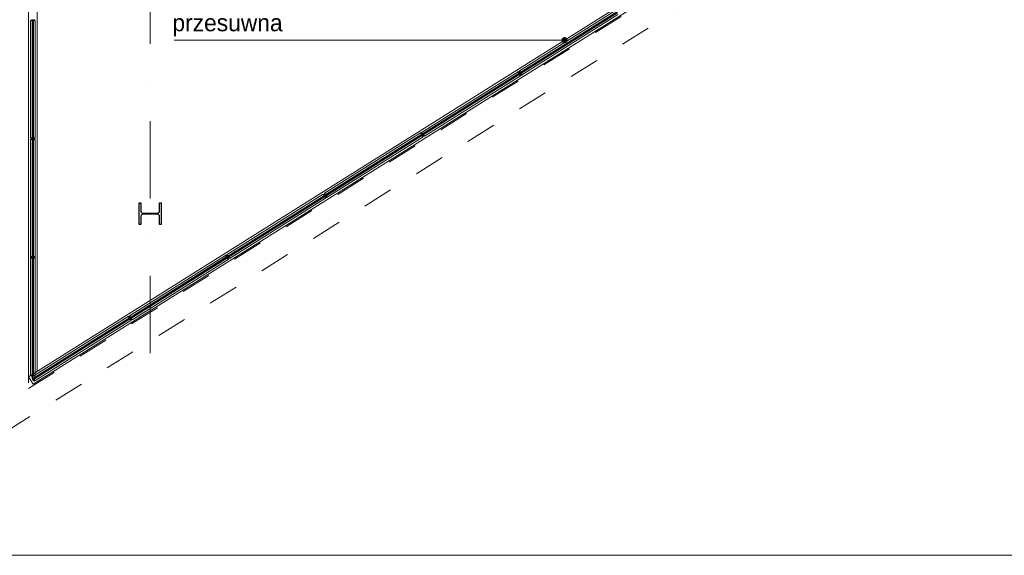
# Model space of a CAD drawing. Header units: metres. Extents: x 10441 to 19716, y -6570 to 1447.
# Tile 3 of 57: x 15769 to 16577, y -6570 to -6130. Entities that reach past the tile are written whole.
import ezdxf
from ezdxf.enums import TextEntityAlignment as Align

# ---------------------------------------------------------------- set-up
doc = ezdxf.new("R2010")
doc.units = ezdxf.units.M
doc.header["$MEASUREMENT"] = 0
for name, pattern in [('8', [0.5, 0.25, -0.25]), ('CONTINOUS', [0]), ('DASHDOT', [25.4, 12.7, -6.35, 0, -6.35])]:
    doc.linetypes.add(name, pattern=pattern)
doc.layers.get('0').update_dxf_attribs({"color": 8})
for name, color, linetype, lineweight in [('#elektryczne', 8, 'Continuous', 20), ('_K_stal', 8, 'Continuous', 25), ('A_B.CIENKIE', 8, 'Continuous', 9), ('A_OPISY', 8, 'Continuous', 18), ('A_OSIE', 8, 'Continuous', 13), ('A_OZACZENIE DRZWI', 8, 'Continuous', 13), ('A_OZNACZENIA OKIEN', 8, 'Continuous', 13), ('A_STOLARKA', 8, 'Continuous', 5)]:
    doc.layers.add(name, color=color, linetype=linetype, lineweight=lineweight)
doc.styles.add('m1_romans', font='romans.shx', dxfattribs={"width": 0.8})
doc.styles.add('opisy okien', font='txt', dxfattribs={"height": 15})

# ---------------------------------------------------------------- blocks, each defined once
blk = doc.blocks.new('_Dot')
at = {"color": 0, "linetype": 'ByBlock', "lineweight": -2}
blk.add_line((-0.5, 0), (-1, 0), dxfattribs=at)
at = {"color": 0, "linetype": 'ByBlock', "const_width": 0.5}
blk.add_lwpolyline([(-0.25, 0, 1), (0.25, 0, 1)], format="xyb", close=True, dxfattribs=at)
blk = doc.blocks.new('podkład')
at = {"layer": '_K_stal', "color": 8}
blk.add_lwpolyline([(11701.09, -4035.7), (11702.49, -4035.7), (11702.49, -4053.7), (11701.09, -4053.7), (11701.09, -4046.62, 0.414214), (11699.59, -4045.12), (11687.39, -4045.12, 0.414214), (11685.89, -4046.62), (11685.89, -4053.7), (11684.49, -4053.7), (11684.49, -4035.7), (11685.89, -4035.7), (11685.89, -4042.77, 0.414214), (11687.39, -4044.27), (11699.59, -4044.27, 0.414214), (11701.09, -4042.77)], format="xyb", close=True, dxfattribs=at)
at = {"layer": 'A_B.CIENKIE', "color": 8, "linetype": '8', "ltscale": 100}
for p, q in [((11593.49, -2008.7), (11593.49, -4188.5)), ((11593.49, -4188.5), (12953.49, -3333.65)), ((11573.49, -4224.7), (12973.49, -3344.7))]:
    blk.add_line(p, q, dxfattribs=at)
at = {"layer": 'A_OPISY', "color": 8, "linetype": 'CONTINOUS', "ltscale": 0.1}
blk.add_lwpolyline([(12028.85, -3902.02), (11905.04, -3902.02), (11713.06, -3902.02)], dxfattribs=at)
at = {"layer": 'A_OSIE', "color": 8, "linetype": 'DASHDOT', "ltscale": 5}
blk.add_line((11693.49, -4159.34), (11693.49, -2044.7), dxfattribs=at)
at = {"layer": 'A_STOLARKA', "color": 8}
for p, q in [((11593.49, -4178.81), (11593.49, -2419.46)), ((11600.69, -4174.29), (11600.69, -2419.46)), ((11593.51, -4178.81), (12235.67, -3775.16)), ((11597.34, -4184.9), (12239.51, -3781.26)), ((12075.64, -3877.69), (11996.78, -3927.26)), ((11997.26, -3928.68), (12076.72, -3878.74)), ((12077.07, -3879.11), (11997.44, -3929.16)), ((12077.25, -3879.59), (11997.79, -3929.53)), ((11998.87, -3930.59), (12077.73, -3881.01)), ((11595.09, -3885.77), (11596.29, -3885.47)), ((11595.09, -3885.92), (11599.09, -3885.92)), ((11595.13, -3982.22), (11595.13, -3885.92)), ((11595.85, -3885.39), (11595.85, -3885.58)), ((11596.3, -3885.46), (11595.85, -3885.46)), ((11595.89, -3885.34), (11596.34, -3885.26)), ((11596.29, -3885.47), (11597.89, -3885.47)), ((11596.3, -3885.46), (11596.34, -3885.46)), ((11596.34, -3885.47), (11596.34, -3885.27)), ((11596.39, -3885.22), (11597.79, -3885.22)), ((11596.69, -3885.47), (11596.59, -3885.57)), ((11596.59, -3885.57), (11596.59, -3982.57)), ((11597.49, -3885.47), (11596.69, -3885.47)), ((11597.09, -3885.47), (11597.09, -3982.67)), ((11597.59, -3885.57), (11597.49, -3885.47)), ((11597.59, -3982.57), (11597.59, -3885.57)), ((11597.84, -3885.26), (11598.3, -3885.34)), ((11597.84, -3885.47), (11597.84, -3885.27)), ((11597.84, -3885.46), (11597.9, -3885.46)), ((11597.89, -3885.47), (11599.09, -3885.77)), ((11598.35, -3885.46), (11597.9, -3885.46)), ((11598.35, -3885.58), (11598.35, -3885.39)), ((11599.06, -3885.92), (11599.06, -3982.22)), ((11995.59, -3928), (11916.73, -3977.58)), ((11917.21, -3979), (11996.67, -3929.06)), ((11997.02, -3929.43), (11917.39, -3979.48)), ((11997.2, -3929.9), (11917.74, -3979.85)), ((11997.7, -3931.36), (11995.57, -3927.97)), ((11996.59, -3928.75), (11995.7, -3927.89)), ((11996.26, -3928.42), (11996.41, -3928.33)), ((11996.35, -3928.36), (11996.59, -3928.75)), ((11996.79, -3928.68), (11996.48, -3928.33)), ((11996.62, -3928.79), (11996.59, -3928.75)), ((11997.44, -3930.1), (11996.59, -3928.75)), ((11996.62, -3928.79), (11996.79, -3928.68)), ((11997.01, -3928.48), (11996.63, -3927.31)), ((11996.67, -3929.06), (11996.8, -3929.09)), ((11996.87, -3928.64), (11996.69, -3928.2)), ((11996.87, -3928.04), (11996.71, -3928.14)), ((11998.89, -3930.62), (11996.76, -3927.23)), ((11996.77, -3928.1), (11997.01, -3928.48)), ((11996.8, -3929.09), (11997.23, -3929.77)), ((11997.6, -3929.89), (11996.85, -3928.7)), ((11997.6, -3929.89), (11996.86, -3928.7)), ((11997.04, -3928.53), (11996.87, -3928.63)), ((11997.04, -3928.53), (11997.01, -3928.48)), ((11997.87, -3929.84), (11997.01, -3928.48)), ((11997.23, -3929.77), (11997.2, -3929.9)), ((11997.23, -3928.82), (11997.26, -3928.68)), ((11997.65, -3929.5), (11997.23, -3928.82)), ((11997.41, -3930.06), (11997.58, -3929.95)), ((11997.44, -3930.1), (11997.42, -3930.06)), ((11997.44, -3930.1), (11997.68, -3930.48)), ((11997.83, -3931.28), (11997.44, -3930.1)), ((11997.76, -3930.38), (11997.59, -3929.95)), ((11997.74, -3930.44), (11997.59, -3930.54)), ((11997.79, -3929.53), (11997.65, -3929.5)), ((11997.84, -3929.8), (11997.67, -3929.9)), ((11997.98, -3930.25), (11997.67, -3929.9)), ((11997.86, -3929.84), (11997.84, -3929.8)), ((11997.86, -3929.84), (11998.1, -3930.22)), ((11998.76, -3930.7), (11997.87, -3929.84)), ((11998.04, -3930.26), (11998.2, -3930.16)), ((11918.82, -3980.9), (11997.68, -3931.33)), ((11915.54, -3978.32), (11836.67, -4027.89)), ((11837.16, -4029.32), (11916.62, -3979.37)), ((11917.65, -3981.68), (11915.52, -3978.29)), ((11916.54, -3979.07), (11915.65, -3978.21)), ((11916.21, -3978.74), (11916.36, -3978.64)), ((11916.3, -3978.68), (11916.54, -3979.06)), ((11916.74, -3979), (11916.43, -3978.65)), ((11916.57, -3979.11), (11916.54, -3979.06)), ((11917.39, -3980.42), (11916.54, -3979.07)), ((11916.57, -3979.11), (11916.74, -3979)), ((11916.96, -3978.8), (11916.58, -3977.63)), ((11916.62, -3979.37), (11916.75, -3979.4)), ((11916.82, -3978.95), (11916.64, -3978.52)), ((11916.82, -3978.36), (11916.66, -3978.46)), ((11918.83, -3980.93), (11916.71, -3977.55)), ((11916.72, -3978.42), (11916.96, -3978.8)), ((11917.55, -3980.2), (11916.8, -3979.02)), ((11917.55, -3980.2), (11916.81, -3979.02)), ((11916.99, -3978.84), (11916.82, -3978.95)), ((11916.99, -3978.84), (11916.96, -3978.8)), ((11917.82, -3980.16), (11916.96, -3978.8)), ((11917.18, -3979.14), (11917.21, -3979)), ((11917.6, -3979.82), (11917.18, -3979.14)), ((11595.09, -3982.22), (11599.09, -3982.22)), ((11595.09, -3982.37), (11596.29, -3982.67)), ((11595.09, -3983.47), (11596.29, -3983.17)), ((11595.09, -3983.62), (11599.09, -3983.62)), ((11595.13, -4079.92), (11595.13, -3983.62)), ((11595.84, -3983.09), (11595.84, -3983.28)), ((11596.29, -3983.16), (11595.84, -3983.16)), ((11595.85, -3982.74), (11595.85, -3982.56)), ((11596.3, -3982.67), (11595.85, -3982.67)), ((11595.89, -3982.79), (11596.34, -3982.87)), ((11595.89, -3983.04), (11596.34, -3982.96)), ((11596.29, -3982.67), (11597.89, -3982.67)), ((11596.29, -3983.16), (11596.34, -3983.16)), ((11596.29, -3983.17), (11597.89, -3983.17)), ((11596.3, -3982.67), (11596.34, -3982.67)), ((11596.34, -3982.67), (11596.34, -3982.87)), ((11596.34, -3983.17), (11596.34, -3982.97)), ((11596.39, -3982.92), (11597.79, -3982.92)), ((11596.39, -3982.92), (11597.79, -3982.92)), ((11596.59, -3982.57), (11596.69, -3982.67)), ((11596.69, -3983.17), (11596.59, -3983.27)), ((11596.59, -3983.27), (11596.59, -4080.27)), ((11596.69, -3982.67), (11597.49, -3982.67)), ((11597.49, -3983.17), (11596.69, -3983.17)), ((11597.09, -3983.17), (11597.09, -4080.37)), ((11597.49, -3982.67), (11597.59, -3982.57)), ((11597.59, -3983.27), (11597.49, -3983.17)), ((11597.59, -4080.27), (11597.59, -3983.27)), ((11597.84, -3982.67), (11597.9, -3982.67)), ((11597.84, -3982.67), (11597.84, -3982.87)), ((11597.84, -3982.87), (11598.3, -3982.79)), ((11597.84, -3982.96), (11598.3, -3983.04)), ((11597.84, -3983.17), (11597.84, -3982.97)), ((11597.84, -3983.16), (11597.89, -3983.16)), ((11597.89, -3982.67), (11599.09, -3982.37)), ((11598.34, -3983.16), (11597.89, -3983.16)), ((11597.89, -3983.17), (11599.09, -3983.47)), ((11598.35, -3982.67), (11597.9, -3982.67)), ((11598.34, -3983.28), (11598.34, -3983.09)), ((11598.35, -3982.56), (11598.35, -3982.74)), ((11599.06, -3983.62), (11599.06, -4079.92)), ((11916.97, -3979.74), (11837.34, -4029.8)), ((11917.15, -3980.22), (11837.69, -4030.16)), ((11838.77, -4031.22), (11917.63, -3981.65)), ((11916.75, -3979.4), (11917.18, -3980.08)), ((11917.18, -3980.08), (11917.15, -3980.22)), ((11917.36, -3980.38), (11917.53, -3980.27)), ((11917.39, -3980.42), (11917.37, -3980.38)), ((11917.39, -3980.42), (11917.63, -3980.8)), ((11917.78, -3981.6), (11917.39, -3980.42)), ((11917.71, -3980.7), (11917.54, -3980.27)), ((11917.69, -3980.76), (11917.54, -3980.86)), ((11917.74, -3979.85), (11917.6, -3979.82)), ((11917.93, -3980.56), (11917.61, -3980.22)), ((11917.79, -3980.11), (11917.62, -3980.22)), ((11917.81, -3980.15), (11917.79, -3980.11)), ((11917.81, -3980.15), (11918.05, -3980.53)), ((11918.71, -3981.01), (11917.82, -3980.16)), ((11917.99, -3980.57), (11918.15, -3980.47)), ((11838.78, -4031.25), (11836.66, -4027.86)), ((11835.49, -4028.64), (11756.62, -4078.21)), ((11757.11, -4079.63), (11836.56, -4029.69)), ((11836.92, -4030.06), (11757.29, -4080.11)), ((11837.1, -4030.54), (11757.64, -4080.48)), ((11758.72, -4081.54), (11837.58, -4031.96)), ((11837.6, -4031.99), (11835.47, -4028.61)), ((11836.49, -4029.38), (11835.6, -4028.53)), ((11836.16, -4029.06), (11836.31, -4028.96)), ((11836.25, -4029), (11836.49, -4029.38)), ((11836.69, -4029.32), (11836.38, -4028.97)), ((11836.52, -4029.42), (11836.49, -4029.38)), ((11837.34, -4030.74), (11836.49, -4029.38)), ((11836.52, -4029.42), (11836.69, -4029.32)), ((11836.91, -4029.12), (11836.53, -4027.94)), ((11836.56, -4029.69), (11836.7, -4029.72)), ((11836.77, -4029.27), (11836.59, -4028.83)), ((11836.77, -4028.67), (11836.61, -4028.77)), ((11836.67, -4028.73), (11836.91, -4029.12)), ((11836.7, -4029.72), (11837.13, -4030.4)), ((11837.5, -4030.52), (11836.75, -4029.33)), ((11837.5, -4030.52), (11836.75, -4029.33)), ((11836.94, -4029.16), (11836.77, -4029.27)), ((11836.94, -4029.16), (11836.91, -4029.12)), ((11837.77, -4030.47), (11836.91, -4029.12)), ((11837.13, -4030.4), (11837.1, -4030.54)), ((11837.13, -4029.46), (11837.16, -4029.32)), ((11837.55, -4030.13), (11837.13, -4029.46)), ((11837.31, -4030.69), (11837.48, -4030.59)), ((11837.34, -4030.73), (11837.32, -4030.69)), ((11837.34, -4030.73), (11837.58, -4031.11)), ((11837.73, -4031.91), (11837.34, -4030.74)), ((11837.66, -4031.01), (11837.49, -4030.59)), ((11837.64, -4031.08), (11837.49, -4031.17)), ((11837.69, -4030.16), (11837.55, -4030.13)), ((11837.88, -4030.88), (11837.56, -4030.54)), ((11837.74, -4030.43), (11837.57, -4030.54)), ((11837.76, -4030.47), (11837.74, -4030.43)), ((11837.76, -4030.47), (11838, -4030.85)), ((11838.66, -4031.33), (11837.77, -4030.47)), ((11837.94, -4030.89), (11838.1, -4030.79)), ((11595.13, -4177.62), (11595.13, -4076.31)), ((11599.06, -4076.31), (11599.06, -4177.62)), ((11595.09, -4079.92), (11599.09, -4079.92)), ((11595.09, -4080.07), (11596.29, -4080.37)), ((11595.09, -4081.17), (11596.29, -4080.87)), ((11595.09, -4081.32), (11599.09, -4081.32)), ((11595.84, -4080.44), (11595.84, -4080.26)), ((11596.29, -4080.37), (11595.84, -4080.37)), ((11595.84, -4080.79), (11595.84, -4080.98)), ((11596.29, -4080.86), (11595.84, -4080.86)), ((11595.89, -4080.49), (11596.34, -4080.57)), ((11595.89, -4080.74), (11596.34, -4080.66)), ((11596.29, -4080.37), (11596.34, -4080.37)), ((11596.29, -4080.37), (11597.89, -4080.37)), ((11596.29, -4080.86), (11596.34, -4080.86)), ((11596.29, -4080.87), (11597.89, -4080.87)), ((11596.34, -4080.37), (11596.34, -4080.57)), ((11596.34, -4080.87), (11596.34, -4080.67)), ((11596.39, -4080.62), (11597.79, -4080.62)), ((11596.39, -4080.62), (11597.79, -4080.62)), ((11596.59, -4080.27), (11596.69, -4080.37)), ((11596.69, -4080.87), (11596.59, -4080.97)), ((11596.59, -4080.97), (11596.59, -4177.97)), ((11596.69, -4080.37), (11597.49, -4080.37)), ((11597.49, -4080.87), (11596.69, -4080.87)), ((11597.09, -4080.87), (11597.09, -4178.07)), ((11597.49, -4080.37), (11597.59, -4080.27)), ((11597.59, -4080.97), (11597.49, -4080.87)), ((11597.59, -4177.97), (11597.59, -4080.97)), ((11597.84, -4080.37), (11597.89, -4080.37)), ((11597.84, -4080.37), (11597.84, -4080.57)), ((11597.84, -4080.57), (11598.3, -4080.49)), ((11597.84, -4080.66), (11598.3, -4080.74)), ((11597.84, -4080.87), (11597.84, -4080.67)), ((11597.84, -4080.86), (11597.89, -4080.86)), ((11597.89, -4080.37), (11599.09, -4080.07)), ((11598.34, -4080.37), (11597.89, -4080.37)), ((11598.34, -4080.86), (11597.89, -4080.86)), ((11597.89, -4080.87), (11599.09, -4081.17)), ((11598.34, -4080.26), (11598.34, -4080.44)), ((11598.34, -4080.98), (11598.34, -4080.79)), ((11755.44, -4078.95), (11676.57, -4128.53)), ((11677.06, -4129.95), (11756.51, -4080.01)), ((11756.87, -4080.38), (11677.24, -4130.43)), ((11757.05, -4080.85), (11677.59, -4130.8)), ((11678.67, -4131.85), (11757.53, -4082.28)), ((11757.55, -4082.31), (11755.42, -4078.92)), ((11756.44, -4079.7), (11755.55, -4078.84)), ((11756.11, -4079.37), (11756.26, -4079.28)), ((11756.2, -4079.31), (11756.44, -4079.69)), ((11756.64, -4079.63), (11756.33, -4079.28)), ((11756.47, -4079.74), (11756.44, -4079.69)), ((11757.29, -4081.05), (11756.44, -4079.7)), ((11756.47, -4079.74), (11756.64, -4079.63)), ((11756.86, -4079.43), (11756.48, -4078.26)), ((11756.51, -4080.01), (11756.65, -4080.04)), ((11756.72, -4079.59), (11756.54, -4079.15)), ((11756.71, -4078.99), (11756.56, -4079.09)), ((11758.73, -4081.56), (11756.61, -4078.18)), ((11756.62, -4079.05), (11756.86, -4079.43)), ((11756.65, -4080.04), (11757.08, -4080.72)), ((11757.45, -4080.84), (11756.7, -4079.65)), ((11757.45, -4080.84), (11756.7, -4079.65)), ((11756.89, -4079.48), (11756.72, -4079.58)), ((11756.89, -4079.48), (11756.86, -4079.43)), ((11757.71, -4080.79), (11756.86, -4079.43)), ((11757.08, -4080.72), (11757.05, -4080.85)), ((11757.08, -4079.77), (11757.11, -4079.63)), ((11757.5, -4080.45), (11757.08, -4079.77)), ((11757.26, -4081.01), (11757.43, -4080.9)), ((11757.29, -4081.05), (11757.27, -4081.01)), ((11757.29, -4081.05), (11757.53, -4081.43)), ((11757.68, -4082.23), (11757.29, -4081.05)), ((11757.61, -4081.33), (11757.44, -4080.9)), ((11757.59, -4081.39), (11757.44, -4081.49)), ((11757.64, -4080.48), (11757.5, -4080.45)), ((11757.83, -4081.2), (11757.51, -4080.85)), ((11757.69, -4080.75), (11757.52, -4080.85)), ((11757.71, -4080.79), (11757.69, -4080.75)), ((11757.71, -4080.79), (11757.95, -4081.17)), ((11758.61, -4081.64), (11757.71, -4080.79)), ((11757.89, -4081.21), (11758.05, -4081.11)), ((11675.39, -4129.27), (11596.52, -4178.84)), ((11597.01, -4180.27), (11676.46, -4130.32)), ((11676.82, -4130.69), (11597.19, -4180.75)), ((11677, -4131.17), (11597.54, -4181.11)), ((11598.62, -4182.17), (11677.48, -4132.6)), ((11677.5, -4132.63), (11675.37, -4129.24)), ((11676.39, -4130.02), (11675.5, -4129.16)), ((11676.06, -4129.69), (11676.21, -4129.59)), ((11676.15, -4129.63), (11676.39, -4130.01)), ((11676.59, -4129.95), (11676.28, -4129.6)), ((11676.42, -4130.06), (11676.39, -4130.01)), ((11677.24, -4131.37), (11676.39, -4130.02)), ((11676.42, -4130.06), (11676.59, -4129.95)), ((11676.81, -4129.75), (11676.43, -4128.57)), ((11676.46, -4130.32), (11676.6, -4130.35)), ((11676.67, -4129.9), (11676.49, -4129.47)), ((11676.66, -4129.31), (11676.51, -4129.41)), ((11678.68, -4131.88), (11676.56, -4128.49)), ((11676.57, -4129.37), (11676.81, -4129.75)), ((11676.6, -4130.35), (11677.03, -4131.03)), ((11677.4, -4131.15), (11676.65, -4129.97)), ((11677.4, -4131.15), (11676.65, -4129.97)), ((11676.84, -4129.79), (11676.67, -4129.9)), ((11676.84, -4129.79), (11676.81, -4129.75)), ((11677.66, -4131.1), (11676.81, -4129.75)), ((11677.03, -4131.03), (11677, -4131.17)), ((11677.03, -4130.09), (11677.06, -4129.95)), ((11677.45, -4130.77), (11677.03, -4130.09)), ((11677.21, -4131.33), (11677.38, -4131.22)), ((11677.24, -4131.37), (11677.22, -4131.33)), ((11677.24, -4131.37), (11677.48, -4131.75)), ((11677.63, -4132.55), (11677.24, -4131.37)), ((11677.56, -4131.65), (11677.39, -4131.22)), ((11677.54, -4131.71), (11677.39, -4131.81)), ((11677.59, -4130.8), (11677.45, -4130.77)), ((11677.77, -4131.51), (11677.46, -4131.17)), ((11677.64, -4131.06), (11677.47, -4131.17)), ((11677.66, -4131.1), (11677.64, -4131.06)), ((11677.66, -4131.1), (11677.9, -4131.48)), ((11678.56, -4131.96), (11677.66, -4131.1)), ((11677.84, -4131.52), (11677.99, -4131.42)), ((11600.69, -4174.29), (11593.49, -4178.81)), ((11593.51, -4178.81), (11597.34, -4184.9)), ((11595.09, -4177.62), (11599.09, -4177.62)), ((11595.09, -4177.62), (11599.09, -4177.62)), ((11595.09, -4177.77), (11596.29, -4178.07)), ((11595.09, -4177.77), (11596.29, -4178.07)), ((11595.84, -4178.14), (11595.84, -4177.96)), ((11595.84, -4178.14), (11595.84, -4177.96)), ((11596.29, -4178.07), (11595.84, -4178.07)), ((11596.29, -4178.07), (11595.84, -4178.07)), ((11595.88, -4178.19), (11596.34, -4178.27)), ((11595.89, -4178.19), (11596.34, -4178.27)), ((11596.29, -4178.07), (11596.34, -4178.07)), ((11596.29, -4178.07), (11597.89, -4178.07)), ((11596.29, -4178.07), (11596.34, -4178.07)), ((11596.29, -4178.07), (11597.89, -4178.07)), ((11596.34, -4178.07), (11596.34, -4178.27)), ((11596.34, -4178.07), (11596.34, -4178.27)), ((11596.76, -4180.07), (11596.38, -4178.89)), ((11596.76, -4180.07), (11596.38, -4178.89)), ((11596.39, -4178.32), (11597.79, -4178.32)), ((11596.39, -4178.32), (11597.79, -4178.32)), ((11596.62, -4180.22), (11596.44, -4179.78)), ((11596.62, -4180.22), (11596.44, -4179.79)), ((11596.61, -4179.62), (11596.46, -4179.72)), ((11596.62, -4179.63), (11596.46, -4179.72)), ((11598.64, -4182.2), (11596.51, -4178.81)), ((11598.63, -4182.2), (11596.51, -4178.81)), ((11596.52, -4179.68), (11596.76, -4180.07)), ((11596.52, -4179.69), (11596.76, -4180.07)), ((11596.59, -4177.97), (11596.69, -4178.07)), ((11597.35, -4181.47), (11596.6, -4180.28)), ((11597.35, -4181.47), (11596.61, -4180.29)), ((11596.79, -4180.11), (11596.62, -4180.22)), ((11596.79, -4180.11), (11596.62, -4180.22)), ((11596.69, -4178.07), (11597.49, -4178.07)), ((11596.79, -4180.11), (11596.76, -4180.07)), ((11597.62, -4181.42), (11596.76, -4180.07)), ((11596.79, -4180.11), (11596.76, -4180.07)), ((11597.61, -4181.42), (11596.76, -4180.07)), ((11596.98, -4180.41), (11597.01, -4180.27)), ((11597.4, -4181.08), (11596.98, -4180.41)), ((11597.54, -4181.11), (11597.4, -4181.08)), ((11597.72, -4181.83), (11597.41, -4181.49)), ((11597.59, -4181.38), (11597.42, -4181.49)), ((11597.59, -4181.38), (11597.42, -4181.49)), ((11597.73, -4181.83), (11597.42, -4181.49)), ((11597.49, -4178.07), (11597.59, -4177.97)), ((11597.61, -4181.42), (11597.59, -4181.38)), ((11597.61, -4181.42), (11597.59, -4181.38)), ((11597.61, -4181.42), (11597.85, -4181.8)), ((11597.61, -4181.42), (11597.85, -4181.8)), ((11598.51, -4182.28), (11597.61, -4181.42)), ((11598.51, -4182.28), (11597.62, -4181.42)), ((11597.84, -4178.07), (11597.89, -4178.07)), ((11597.84, -4178.07), (11597.84, -4178.27)), ((11597.84, -4178.07), (11597.89, -4178.07)), ((11597.84, -4178.07), (11597.84, -4178.27)), ((11597.84, -4178.27), (11598.3, -4178.19)), ((11597.84, -4178.27), (11598.3, -4178.19)), ((11597.89, -4178.07), (11599.09, -4177.77)), ((11597.89, -4178.07), (11599.09, -4177.77)), ((11598.34, -4178.07), (11597.89, -4178.07)), ((11598.34, -4178.07), (11597.89, -4178.07)), ((11598.34, -4177.96), (11598.34, -4178.14)), ((11598.34, -4177.96), (11598.34, -4178.14)), ((11597.79, -4181.84), (11597.95, -4181.74)), ((11597.79, -4181.84), (11597.94, -4181.74))]:
    blk.add_line(p, q, dxfattribs=at)
at = {"layer": 'A_STOLARKA', "color": 8, "ltscale": 0.1}
for p, q in [((11595.09, -3885.92), (11595.09, -3885.77)), ((11599.09, -3885.92), (11599.09, -3885.77)), ((11995.57, -3927.97), (11995.7, -3927.89)), ((11996.76, -3927.23), (11996.63, -3927.31)), ((11998.89, -3930.62), (11998.76, -3930.7)), ((11997.7, -3931.36), (11997.83, -3931.28)), ((11915.52, -3978.29), (11915.65, -3978.21)), ((11916.71, -3977.55), (11916.58, -3977.63)), ((11595.09, -3982.22), (11595.09, -3982.37)), ((11595.09, -3983.62), (11595.09, -3983.47)), ((11599.09, -3982.22), (11599.09, -3982.37)), ((11599.09, -3983.62), (11599.09, -3983.47)), ((11917.65, -3981.68), (11917.78, -3981.6)), ((11918.83, -3980.93), (11918.71, -3981.01)), ((11836.66, -4027.86), (11836.53, -4027.94)), ((11835.47, -4028.61), (11835.6, -4028.53)), ((11837.6, -4031.99), (11837.73, -4031.91)), ((11838.78, -4031.25), (11838.66, -4031.33)), ((11595.09, -4079.92), (11595.09, -4080.07)), ((11595.09, -4081.32), (11595.09, -4081.17)), ((11599.09, -4079.92), (11599.09, -4080.07)), ((11599.09, -4081.32), (11599.09, -4081.17)), ((11755.42, -4078.92), (11755.55, -4078.84)), ((11756.61, -4078.18), (11756.48, -4078.26)), ((11757.55, -4082.31), (11757.68, -4082.23)), ((11758.73, -4081.56), (11758.61, -4081.64)), ((11675.37, -4129.24), (11675.5, -4129.16)), ((11676.56, -4128.49), (11676.43, -4128.57)), ((11677.5, -4132.63), (11677.63, -4132.55)), ((11678.68, -4131.88), (11678.56, -4131.96)), ((11595.09, -4177.62), (11595.09, -4177.77)), ((11595.09, -4177.62), (11595.09, -4177.77)), ((11596.51, -4178.81), (11596.38, -4178.89)), ((11596.51, -4178.81), (11596.38, -4178.89)), ((11599.09, -4177.62), (11599.09, -4177.77)), ((11599.09, -4177.62), (11599.09, -4177.77)), ((11598.64, -4182.2), (11598.51, -4182.28)), ((11598.63, -4182.2), (11598.51, -4182.28))]:
    blk.add_line(p, q, dxfattribs=at)
at = {"layer": 'A_STOLARKA', "color": 8}
for centre in [(11597.09, -3891.96), (11597.09, -3891.97), (12002.94, -3925.7), (11991.51, -3932.89), (11991.52, -3932.88), (11597.09, -3976.17), (11922.89, -3976.02), (11911.46, -3983.2), (11597.09, -3989.66), (11597.09, -3989.67), (11842.84, -4026.34), (11831.41, -4033.52), (11831.41, -4033.52), (11597.09, -4073.87), (11762.79, -4076.65), (11751.36, -4083.83), (11751.36, -4083.84), (11597.09, -4087.36), (11597.09, -4087.37), (11682.74, -4126.97), (11671.31, -4134.15), (11671.31, -4134.15), (11597.09, -4171.57), (11597.09, -4171.57), (11602.69, -4177.29), (11602.69, -4177.29)]:
    blk.add_circle(centre, 0.5, dxfattribs=at)
for centre, start, end in [((11595.9, -3885.39), 100, 180), ((11596.39, -3885.27), 90, 180), ((11597.79, -3885.27), 0, 90), ((11598.3, -3885.39), 0, 80), ((11996.44, -3928.37), 42.15231, 122.15231), ((11996.74, -3928.18), 122.15231, 202.15231), ((11996.81, -3928.73), 32.15231, 122.15231), ((11996.9, -3928.67), 122.15231, 212.15231), ((11997.56, -3929.91), 302.15231, 32.15231), ((11997.64, -3929.86), 212.15231, 302.15231), ((11997.72, -3930.4), 302.15231, 22.15231), ((11998.01, -3930.21), 222.15231, 302.15231), ((11916.39, -3978.68), 42.15231, 122.15231), ((11916.69, -3978.5), 122.15231, 202.15231), ((11916.76, -3979.04), 32.15231, 122.15231), ((11916.85, -3978.99), 122.15231, 212.15231), ((11595.89, -3983.09), 100, 180), ((11595.9, -3982.74), 180, 260), ((11596.39, -3982.87), 180, 270), ((11596.39, -3982.97), 90, 180), ((11597.79, -3982.87), 270, 0), ((11597.79, -3982.97), 0, 90), ((11598.3, -3982.74), 280, 0), ((11598.29, -3983.09), 0, 80), ((11917.51, -3980.23), 302.15231, 32.15231), ((11917.59, -3980.18), 212.15231, 302.15231), ((11917.67, -3980.72), 302.15231, 22.15231), ((11917.96, -3980.53), 222.15231, 302.15231), ((11836.34, -4029), 42.15231, 122.15231), ((11836.64, -4028.82), 122.15231, 202.15231), ((11836.71, -4029.36), 32.15231, 122.15231), ((11836.8, -4029.31), 122.15231, 212.15231), ((11837.46, -4030.55), 302.15231, 32.15231), ((11837.54, -4030.49), 212.15231, 302.15231), ((11837.62, -4031.03), 302.15231, 22.15231), ((11837.91, -4030.85), 222.15231, 302.15231), ((11595.89, -4080.44), 180, 260), ((11595.89, -4080.79), 100, 180), ((11596.39, -4080.57), 180, 270), ((11596.39, -4080.67), 90, 180), ((11597.79, -4080.57), 270, 0), ((11597.79, -4080.67), 0, 90), ((11598.29, -4080.44), 280, 0), ((11598.29, -4080.79), 0, 80), ((11756.29, -4079.32), 42.15231, 122.15231), ((11756.58, -4079.13), 122.15231, 202.15231), ((11756.66, -4079.68), 32.15231, 122.15231), ((11756.75, -4079.62), 122.15231, 212.15231), ((11757.41, -4080.86), 302.15231, 32.15231), ((11757.49, -4080.81), 212.15231, 302.15231), ((11757.57, -4081.35), 302.15231, 22.15231), ((11757.86, -4081.16), 222.15231, 302.15231), ((11676.24, -4129.63), 42.15231, 122.15231), ((11676.53, -4129.45), 122.15231, 202.15231), ((11676.61, -4129.99), 32.15231, 122.15231), ((11676.7, -4129.94), 122.15231, 212.15231), ((11677.36, -4131.18), 302.15231, 32.15231), ((11677.44, -4131.13), 212.15231, 302.15231), ((11677.52, -4131.67), 302.15231, 22.15231), ((11677.81, -4131.48), 222.15231, 302.15231), ((11595.89, -4178.14), 180, 260), ((11595.89, -4178.14), 180, 260), ((11596.39, -4178.27), 180, 270), ((11596.39, -4178.27), 180, 270), ((11596.48, -4179.77), 122.15231, 202.15231), ((11596.49, -4179.77), 122.15231, 202.15231), ((11596.65, -4180.26), 122.15231, 212.15231), ((11596.65, -4180.26), 122.15231, 212.15231), ((11597.39, -4181.44), 212.15231, 302.15231), ((11597.39, -4181.44), 212.15231, 302.15231), ((11597.79, -4178.27), 270, 0), ((11597.79, -4178.27), 270, 0), ((11598.29, -4178.14), 280, 0), ((11598.29, -4178.14), 280, 0), ((11597.76, -4181.8), 222.15231, 302.15231), ((11597.76, -4181.8), 222.15231, 302.15231)]:
    blk.add_arc(centre, 0.05, start, end, dxfattribs=at)
at = {"layer": 'A_OPISY', "color": 8, "linetype": 'CONTINOUS', "ltscale": 0.1, "xscale": 5, "yscale": 5, "zscale": 5, "rotation": 359.9999999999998}
blk.add_blockref('_Dot', (12033.85, -3902.02), dxfattribs=at)
at = {"layer": 'A_OPISY', "color": 8, "linetype": 'Continuous', "lineweight": 18, "style": 'opisy okien'}
blk.add_text('przesuwna', height=14, dxfattribs=at).set_placement((11711.7, -3894.75))
at = {"layer": 'A_OZACZENIE DRZWI', "color": 8, "ltscale": 0.1, "style": 'm1_romans', "width": 0.8}
for rotation, p in [(98.48606, (12735.07, -773.13)), (359.99999, (12573.8, -1012.7)), (89.99999, (11565.29, -1150.14)), (89.99999, (11872.29, -1150.14)), (89.99999, (12230.03, -1245.64)), (89.99999, (12385.87, -1249.44)), (89.99999, (11565.29, -1370.89)), (89.99999, (11872.29, -1370.89)), (89.99999, (12230.03, -1370.89)), (89.99999, (12389.3, -1370.89)), (89.99999, (11748.79, -1556.15)), (89.99999, (11986.6, -1556.15)), (89.99999, (12389.3, -1556.15)), (359.99999, (12235.05, -1664.2)), (359.99999, (12235.05, -1880.2)), (89.99999, (11745.78, -2001.94))]:
    blk.add_attdef('SZEROKOSC', text='', height=10, rotation=rotation, dxfattribs=at).set_placement(p, align=Align.BOTTOM_CENTER)
for rotation, p in [(98.48606, (12738.56, -773.47)), (359.99999, (12572.95, -1016.09)), (89.99999, (11568.68, -1150.99)), (89.99999, (11875.68, -1150.99)), (89.99999, (12233.42, -1246.49)), (89.99999, (12389.27, -1250.29)), (89.99999, (11568.68, -1371.74)), (89.99999, (11875.68, -1371.74)), (89.99999, (12233.42, -1371.74)), (89.99999, (12392.69, -1371.74)), (89.99999, (11752.19, -1557)), (89.99999, (11990, -1557)), (89.99999, (12392.69, -1557)), (359.99999, (12234.2, -1667.59)), (359.99999, (12234.2, -1883.59)), (89.99999, (11749.18, -2002.79))]:
    blk.add_attdef('WYSOKOSC', text='', height=10, rotation=rotation, dxfattribs=at).set_placement(p, align=Align.TOP_CENTER)
at = {"layer": 'A_OZNACZENIA OKIEN', "color": 8, "ltscale": 0.1, "style": 'm1_romans', "width": 0.8}
for rotation, p in [(278.86761, (13373.71, -593.04)), (278.86761, (12983.87, -650.74)), (278.86761, (12445.73, -730.4)), (278.86761, (12224.15, -763.19)), (0.00001, (14017.48, -900.03)), (278.86761, (11021.54, -941.2)), (278.86761, (10640.69, -997.57)), (0.00001, (14017.48, -1574.7)), (89.99999, (10819.6, -2080.7)), (89.99999, (11204.6, -2080.7)), (89.99999, (11970.6, -2080.7)), (89.99999, (13175.8, -2080.7)), (89.99999, (13539.8, -2080.7))]:
    blk.add_attdef('SZEROKOSC', text='', height=10, rotation=rotation, dxfattribs=at).set_placement(p, align=Align.BOTTOM_CENTER)
for rotation, p in [(278.86761, (13403.28, -587.56)), (278.86761, (13013.44, -645.27)), (278.86761, (12475.3, -724.92)), (278.86761, (12253.72, -757.72)), (0.00001, (14011.09, -903.42)), (278.86761, (11051.11, -935.72)), (278.86761, (10670.26, -992.09)), (0.00001, (14011.09, -1578.09)), (89.99999, (10823, -2081.55)), (89.99999, (11208, -2081.55)), (89.99999, (11974, -2081.55)), (89.99999, (13179.19, -2081.55)), (89.99999, (13543.19, -2081.55))]:
    blk.add_attdef('WYSOKOSC', text='', height=10, rotation=rotation, dxfattribs=at).set_placement(p, align=Align.TOP_CENTER)

msp = doc.modelspace()

# ---------------------------------------------------------------- linework, layer by layer
at = {"layer": '#elektryczne', "color": 0, "linetype": 'Continuous', "lineweight": 18}
msp.add_lwpolyline([(13875.92, -6570.28), (13875.92, -2470.28), (19715.92, -2470.28), (19715.92, -6570.28)], close=True, dxfattribs=at)

# ---------------------------------------------------------------- block references
at = {"layer": '#elektryczne', "color": 8, "linetype": 'Continuous', "lineweight": 18}
msp.add_blockref('podkład', (4182.37, -2244.78), dxfattribs=at)

doc.saveas('drawing.dxf')
